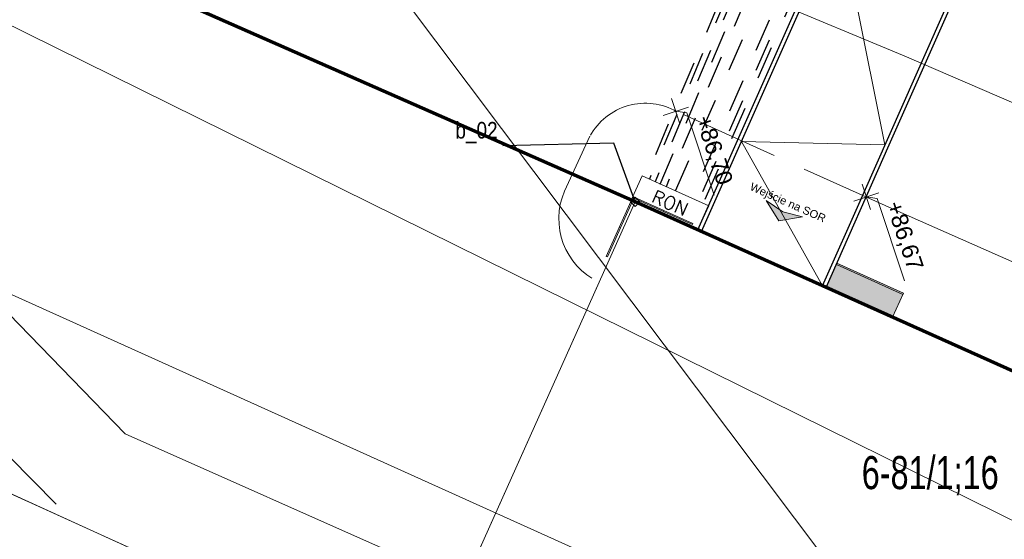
# Model space of a CAD drawing. Header units: metres. Extents: x -1013 to 1493500, y -5789517 to 1032.
# Tile 27 of 66: x -13.9 to 0.95, y -25.27 to -17.43. Entities that reach past the tile are written whole.
import ezdxf
from ezdxf.xclip import XClip

# ---------------------------------------------------------------- set-up
doc = ezdxf.new("R2010")
doc.units = ezdxf.units.M
doc.header["$MEASUREMENT"] = 0
doc.header["$XCLIPFRAME"] = 0
for name, pattern in [('2_KTCR02', [1.5, 1, -0.5]), ('2_KTJZ01', [2, 1.5, -0.5]), ('GUZ', [1, 0.5, -0.5])]:
    doc.linetypes.add(name, pattern=pattern)
for name, color, linetype, lineweight in [('130-Z Teren1', 7, 'Continuous', 13), ('130-Z Teren85', 1, 'Continuous', 25), ('130-Z Teren94', 9, 'Continuous', 13), ('703-L Płaszczyzny podejścia 2D3', 152, 'Continuous', 30), ('708-L Opisy_ numeracja obiektów85', 1, 'Continuous', 25), ('709-L Rzędne terenu25', 5, 'Continuous', 13), ('709-L Rzędne terenu85', 1, 'Continuous', 25), ('711-L Wymiary opisy1', 7, 'Continuous', 13), ('711-L Wymiary opisy85', 1, 'Continuous', 25), ('713-L Obiekty-budynki1', 7, 'Continuous', 13), ('719-L Wyposażenie lądowiska1', 7, 'Continuous', 13), ('719-L Wyposażenie lądowiska85', 1, 'Continuous', 25), ('720-L Oznakowanie lądowiska1', 7, 'Continuous', 13), ('720-L Oznakowanie lądowiska176', 203, 'Continuous', 25), ('722-L Obiekty_Latarnie_ słupy_ anteny1', 7, 'Continuous', 13), ('798-L Zakres inwestycji9', 142, 'Continuous', 70), ('ex_02_DXF_MZ_500_4_Dzialki7', 9, 'Continuous', 18), ('ex_02_DXF_MZ_500_4_EGBB_L_07', 9, 'Continuous', 18), ('ex_02_DXF_MZ_500_4_EGBB_L_17', 9, 'Continuous', 18), ('ex_02_DXF_MZ_500_4_EGBC_L_07', 9, 'Continuous', 18), ('ex_02_DXF_MZ_500_4_K1_EGIB_T_17', 9, 'Continuous', 18), ('ex_02_DXF_MZ_500_4_KTCR_L_17', 9, 'Continuous', 18), ('ex_02_DXF_MZ_500_4_KTJZ_L_07', 9, 'Continuous', 18), ('ex_02_DXF_MZ_500_4_KTKR_L_07', 9, 'Continuous', 18), ('ex_02_DXF_MZ_500_4_SUPE_D_L_31', 9, 'Continuous', 18), ('ex_02_DXF_MZ_500_4_SUPK_D_L_434', 9, 'Continuous', 18)]:
    doc.layers.add(name, color=color, linetype=linetype, lineweight=lineweight)
for name, color, linetype in [('700-L Mapa 1_100 dwg', 7, 'Continuous'), ('711-L Wymiary opisy', 7, 'Continuous'), ('EL-INST_EL', 1, 'GUZ'), ('EL-INST_TEL', 6, 'GUZ')]:
    doc.layers.add(name, color=color, linetype=linetype)
doc.layers.get('700-L Mapa 1_100 dwg').off()
doc.styles.add('STYL_AUTOMATYCZNY_1', font='Arial.ttf')
doc.styles.add('STYL_AUTOMATYCZNY_2', font='Arial.ttf')
doc.styles.add('STYL_AUTOMATYCZNY_3', font='Arial Narrow.ttf')
doc.styles.add('STYL_AUTOMATYCZNY_4', font='Arial.ttf', dxfattribs={"width": 0.7})
doc.linetypes.add('Linia z krzyżyków', pattern='A,0,[1,88_A.L.03 Sytuacja 1_1001.Shx,S=0.015873,R=0,X=0,Y=0],-2,0', length=2)
doc.dimstyles.new('STYL_AUTOMATYCZNY__1', dxfattribs={"dimtxt": 0.25, "dimasz": 0.095, "dimexe": 0.18, "dimexo": 0.3, "dimgap": 0, "dimtad": 1, "dimzin": 0, "dimdsep": 46, "dimtxsty": 'STYL_AUTOMATYCZNY_2', "dimblk": 'ARROWHEAD_2', "dimblk1": 'ARROWHEAD_2', "dimblk2": 'ARROWHEAD_2', "dimcen": 0.09, "dimclrd": 7, "dimclre": 7, "dimclrt": 1, "dimazin": 0, "dimtfac": 1, "dimtdec": 4, "dimtmove": 0, "dimatfit": 3, "dimfxl": 1, "dimtolj": 1, "dimtzin": 0, "dimarcsym": 0})
doc.dimstyles.new('STYL_AUTOMATYCZNY__4', dxfattribs={"dimtxt": 0.18, "dimasz": 0.0912, "dimexe": 0.18, "dimexo": 0.0625, "dimgap": 0, "dimtad": 0, "dimtih": 1, "dimtoh": 1, "dimdec": 4, "dimzin": 0, "dimdsep": 46, "dimcen": 0.09, "dimadec": 0, "dimazin": 0, "dimtfac": 1, "dimtdec": 4, "dimtmove": 0, "dimatfit": 3, "dimldrblk": 'ARROWHEAD_7', "dimfxl": 1, "dimtolj": 1, "dimtzin": 0, "dimarcsym": 0})
pattern_1 = [(0, (0, 0), (0, 0.1732051), [0, -0.1]), (0, (0.05, 0.0866), (0, 0.1732051), [0, -0.1])]

# ---------------------------------------------------------------- blocks, each defined once
blk = doc.blocks.new('*D21')
at = {"layer": '711-L Wymiary opisy1', "color": 7, "linetype": 'Continuous', "lineweight": 13, "transparency": 16777216}
for p, q in [((-18.878, -7.417), (-1.23, -15.237)), ((-1.268, -15.323), (-0.76, -14.176)), ((0.561, -16.133), (1.069, -14.986)), ((-1.171, -15.194), (-1.288, -15.279)), ((-1.23, -15.237), (0.599, -16.047)), ((0.657, -16.005), (0.541, -16.09)), ((0.599, -16.047), (11.567, -20.907))]:
    blk.add_line(p, q, dxfattribs=at)
at = {"layer": '711-L Wymiary opisy85', "color": 1, "lineweight": 25, "transparency": 16777216, "insert": (-0.6, -15.461), "char_height": 0.25, "attachment_point": 7, "rotation": 336.1008, "style": 'STYL_AUTOMATYCZNY_2'}
blk.add_mtext('\\A1;{\\pql;\\fArial|b0|i0|c238|p0;\\W1.000000;2,00}', dxfattribs=at)
blk = doc.blocks.new('ARROWHEAD_2')
at = {"color": 0, "linetype": 'Continuous', "lineweight": 0}
for p, q in [((0, 0), (-1, 0)), ((-0.38, -0.66), (0.38, 0.66))]:
    blk.add_line(p, q, dxfattribs=at)
blk = doc.blocks.new('*D22')
at = {"layer": '711-L Wymiary opisy1', "color": 7, "linetype": 'Continuous', "lineweight": 13, "transparency": 16777216}
for p, q in [((0.657, -16.005), (0.541, -16.09)), ((0.599, -16.047), (11.567, -20.907)), ((11.529, -20.993), (12.037, -19.847)), ((11.509, -20.95), (11.625, -20.865)), ((11.567, -20.907), (11.623, -20.932))]:
    blk.add_line(p, q, dxfattribs=at)
at = {"layer": '711-L Wymiary opisy85', "color": 1, "lineweight": 25, "transparency": 16777216, "insert": (5.711, -18.258), "char_height": 0.25, "attachment_point": 7, "rotation": 336.1008, "style": 'STYL_AUTOMATYCZNY_2'}
blk.add_mtext('\\A1;{\\pql;\\fArial|b0|i0|c238|p0;\\W1.000000;12,00}', dxfattribs=at)
blk = doc.blocks.new('ARROWHEAD_7')
at = {"color": 0, "linetype": 'Continuous', "lineweight": 0}
for p, q in [((0, 0), (-1, 0)), ((-0.25, 0), (0.25, 0)), ((0, -0.25), (0, 0.25))]:
    blk.add_line(p, q, dxfattribs=at)
blk.add_circle((0, 0), 0.25, dxfattribs=at)
blk = doc.blocks.new('Rysunek_1_4', base_point=(-51.91, -72.413))
at = {"layer": 'ex_02_DXF_MZ_500_4_Dzialki7', "color": 9, "linetype": 'Continuous', "lineweight": 18}
blk.add_line((-30.9, 13.243), (13.78, -46.247), dxfattribs=at)
at = {"layer": 'ex_02_DXF_MZ_500_4_EGBB_L_07', "color": 9, "linetype": 'Continuous', "lineweight": 18}
for p, q in [((-7.85, -27.397), (-4.62, -20.177)), ((-4.62, -20.177), (8.59, -26.107))]:
    blk.add_line(p, q, dxfattribs=at)
at = {"layer": 'ex_02_DXF_MZ_500_4_EGBB_L_17', "color": 9, "linetype": 'Continuous', "lineweight": 18}
blk.add_line((-59.98, -3.697), (-7.85, -27.397), dxfattribs=at)
at = {"layer": 'ex_02_DXF_MZ_500_4_EGBC_L_07', "color": 9, "linetype": 'Continuous', "lineweight": 18}
blk.add_line((-59.98, -3.697), (-7.85, -27.397), dxfattribs=at)
at = {"layer": 'ex_02_DXF_MZ_500_4_KTCR_L_17', "color": 9, "linetype": '2_KTCR02', "lineweight": 18}
blk.add_line((-19.32, -18.687), (-13.01, -25.087), dxfattribs=at)
at = {"layer": 'ex_02_DXF_MZ_500_4_KTJZ_L_07', "color": 9, "linetype": '2_KTJZ01', "lineweight": 18}
for p, q in [((-0.7, -20.297), (-3.99, -18.817)), ((-5.685, -20.016), (-5.3, -19.187))]:
    blk.add_line(p, q, dxfattribs=at)
for centre, radius, start, end in [((-4.467, -19.633), 0.945, 59.6841, 151.8598), ((-4.71, -20.432), 1.06, 156.8954, 244.3167)]:
    blk.add_arc(centre, radius, start, end, dxfattribs=at)
at = {"layer": 'ex_02_DXF_MZ_500_4_KTKR_L_07', "color": 9, "linetype": 'Continuous', "lineweight": 18}
for p, q in [((-12.31, -23.677), (-18.32, -17.487)), ((-0.7, -20.297), (9.23, -24.697)), ((-7.21, -25.947), (-12.31, -23.677))]:
    blk.add_line(p, q, dxfattribs=at)
at = {"layer": 'ex_02_DXF_MZ_500_4_SUPE_D_L_31', "color": 9, "linetype": 'Continuous', "lineweight": 18}
for p, q in [((-0.527, -17.987), (-6.585, -15.46)), ((10.678, -22.849), (-0.527, -17.987))]:
    blk.add_line(p, q, dxfattribs=at)
at = {"layer": 'ex_02_DXF_MZ_500_4_SUPK_D_L_434', "color": 9, "linetype": 'Continuous', "lineweight": 18}
for p, q in [((-25.863, -11.665), (10.37, -29.587)), ((-33.867, -12.631), (4.257, -29.825))]:
    blk.add_line(p, q, dxfattribs=at)
at = {"layer": 'ex_02_DXF_MZ_500_4_K1_EGIB_T_17', "color": 9, "linetype": 'Continuous', "lineweight": 18, "insert": (-1.201, -24.014), "char_height": 0.5, "attachment_point": 1, "style": 'STYL_AUTOMATYCZNY_4'}
blk.add_mtext('\\A1;{\\pql;\\fArial|b0|i0|c238|p0;\\W0.700000;6-81/1;16}', dxfattribs=at)

msp = doc.modelspace()

# ---------------------------------------------------------------- hatches: boundary and pattern name
at = {"layer": '711-L Wymiary opisy1', "linetype": 'Continuous', "lineweight": 13}
msp.add_hatch(color=7, dxfattribs=at).paths.add_polyline_path([(-2.0943, -20.402), (-2.3888, -20.3262), (-2.6429, -20.1589), (-2.4496, -20.4633)])
at = {"layer": '719-L Wyposażenie lądowiska85', "linetype": 'Continuous', "lineweight": 35}
msp.add_hatch(color=12, dxfattribs=at).paths.add_polyline_path([(-0.5713, -21.556), (-1.5748, -21.1055), (-1.7386, -21.4704), (-0.7351, -21.9209)])
at = {"layer": '720-L Oznakowanie lądowiska176', "linetype": 'Continuous', "lineweight": 25}
h = msp.add_hatch(dxfattribs=at)
h.set_pattern_fill('TYNK_0001', color=203, style=0, pattern_type=2)
h.set_pattern_definition(pattern_1)
h.paths.add_polyline_path([(-4.8588, -20.5631), (-4.8405, -20.5713), (-4.6398, -20.1242), (-4.6581, -20.116)])
h = msp.add_hatch(dxfattribs=at)
h.set_pattern_fill('TYNK_0001', color=203, style=0, pattern_type=2)
h.set_pattern_definition(pattern_1)
h.paths.add_polyline_path([(-4.6316, -20.106), (-4.6398, -20.1242), (-4.1928, -20.3249), (-4.1846, -20.3067)])
h = msp.add_hatch(dxfattribs=at)
h.set_pattern_fill('TYNK_0001', color=203, style=0, pattern_type=2)
h.set_pattern_definition(pattern_1)
h.paths.add_polyline_path([(-4.1846, -20.3067), (-4.1928, -20.3249), (-3.7549, -20.5215), (-3.7467, -20.5032)])
h = msp.add_hatch(dxfattribs=at)
h.set_pattern_fill('TYNK_0001', color=203, style=0, pattern_type=2)
h.set_pattern_definition(pattern_1)
h.paths.add_polyline_path([(-5.0553, -21.001), (-5.0371, -21.0092), (-4.8405, -20.5713), (-4.8588, -20.5631)])

# ---------------------------------------------------------------- linework, layer by layer
at = {"layer": '130-Z Teren1', "color": 7, "linetype": 'Continuous', "lineweight": 13, "flags": 128}
msp.add_lwpolyline([(-0.638, -13.9019), (1.1905, -14.7122), (0.6299, -15.9773), (-0.8502, -19.3174), (-1.7934, -21.4459), (-3.618, -20.6268), (-3.0143, -19.2645), (-1.5342, -15.9244)], close=True, dxfattribs=at)
at = {"layer": '130-Z Teren85', "color": 1, "linetype": 'Continuous', "lineweight": 25}
for points in [[(-3.6727, -20.6023), (-0.6929, -13.8776)], [(-3.618, -20.6268), (-0.638, -13.9019)], [(-1.7386, -21.4704), (-0.7852, -19.3189), (1.2453, -14.7365)], [(-1.1858, -20.0748), (1.1905, -14.7122)], [(-1.7934, -21.4459), (-1.1865, -20.0763)]]:
    msp.add_lwpolyline(points, dxfattribs=at)
at = {"layer": '130-Z Teren94', "color": 9, "linetype": 'Continuous', "lineweight": 13}
for p, q in [((-1.5342, -15.9244), (-0.8502, -19.3174)), ((-3.0143, -19.2645), (-0.8502, -19.3174)), ((-3.0143, -19.2645), (-1.7934, -21.4459))]:
    msp.add_line(p, q, dxfattribs=at)
at = {"layer": '703-L Płaszczyzny podejścia 2D3', "color": 152, "linetype": 'Continuous', "lineweight": 30}
msp.add_circle((8.2273, 10.355), 1021.6593, dxfattribs=at)
at = {"layer": '709-L Rzędne terenu25', "color": 5, "linetype": 'Continuous', "lineweight": 13}
for p, q in [((-4.0688, -18.6199), (-3.9431, -18.9997)), ((-4.1958, -18.8726), (-3.8161, -18.747)), ((-4.006, -18.8098), (-3.84, -18.8339)), ((-3.84, -18.8339), (-3.4292, -20.0759)), ((-1.3223, -20.1653), (-0.9425, -20.0396)), ((-1.1952, -19.9126), (-1.0696, -20.2923)), ((-1.1324, -20.1025), (-0.9665, -20.1266)), ((-0.9665, -20.1266), (-0.5556, -21.3686))]:
    msp.add_line(p, q, dxfattribs=at)
at = {"layer": '711-L Wymiary opisy1', "color": 7, "linetype": 'Continuous', "lineweight": 13}
for p, q in [((-2.6429, -20.1589), (-2.4496, -20.4633)), ((-2.6429, -20.1589), (-2.3888, -20.3262)), ((-2.0943, -20.402), (-2.3888, -20.3262)), ((-2.0943, -20.402), (-2.4496, -20.4633))]:
    msp.add_line(p, q, dxfattribs=at)
at = {"layer": '713-L Obiekty-budynki1', "color": 7, "linetype": 'Continuous', "lineweight": 13, "flags": 128}
for points in [[(-82.3423, -53.0445), (-69.1797, -58.8771), (-54.6297, -26.2671), (-53.3297, -26.8171), (-51.9697, -23.6171), (-43.5997, -27.1671), (-30.2197, -33.7271), (-20.2767, -38.1212), (-20.0418, -37.6044), (-21.5444, -36.9214), (-17.9699, -29.0582), (-9.813, -32.7661), (-13.6224, -41.1461), (-10.4491, -42.5886), (-4.2797, -29.0171), (-59.9797, -3.6971)], [(-7.8497, -27.3971), (-4.6197, -20.1771), (8.5903, -26.1071), (2.4803, -39.7571), (-0.7143, -38.3272), (-3.6497, -44.9171), (-5.8884, -43.9199), (-5.8197, -43.7671), (-10.1279, -41.8829), (-4.2797, -29.0171)]]:
    msp.add_lwpolyline(points, close=True, dxfattribs=at)
at = {"layer": '719-L Wyposażenie lądowiska1', "color": 7, "linetype": 'Continuous', "lineweight": 13}
msp.add_line((-0.5795, -21.5743), (-1.583, -21.1238), dxfattribs=at)
at = {"layer": '719-L Wyposażenie lądowiska1', "color": 7, "linetype": 'Continuous', "lineweight": 13, "flags": 128}
for points in [[(-3.5089, -20.2373), (-4.5124, -19.7868), (-4.6762, -20.1517), (-3.6727, -20.6022)], [(-0.5713, -21.556), (-1.5748, -21.1055), (-1.7386, -21.4704), (-0.7351, -21.9209)]]:
    msp.add_lwpolyline(points, close=True, dxfattribs=at)
at = {"layer": '720-L Oznakowanie lądowiska1', "color": 7, "linetype": 'Continuous', "lineweight": 13, "flags": 128}
for points in [[(-4.8588, -20.5631), (-4.8405, -20.5713), (-4.6398, -20.1242), (-4.6581, -20.116)], [(-4.6316, -20.106), (-4.6398, -20.1242), (-4.1928, -20.3249), (-4.1846, -20.3067)], [(-4.1846, -20.3067), (-4.1928, -20.3249), (-3.7549, -20.5215), (-3.7467, -20.5032)], [(-5.0553, -21.001), (-5.0371, -21.0092), (-4.8405, -20.5713), (-4.8588, -20.5631)]]:
    msp.add_lwpolyline(points, close=True, dxfattribs=at)
at = {"layer": '722-L Obiekty_Latarnie_ słupy_ anteny1', "color": 7, "linetype": 'Continuous', "lineweight": 13, "flags": 128}
msp.add_lwpolyline([(-4.6197, -20.2478), (-4.549, -20.1771), (-4.6197, -20.1064), (-4.6904, -20.1771)], close=True, dxfattribs=at)
at = {"layer": '798-L Zakres inwestycji9', "color": 142, "linetype": 'Linia z krzyżyków', "lineweight": 70}
msp.add_lwpolyline([(-11.8075, 31.551), (35.1463, 11.302), (17.379, -29.8973), (8.5903, -26.1071), (-4.6197, -20.1771), (-29.4088, -9.2634)], close=True, dxfattribs=at)
at = {"layer": 'EL-INST_EL', "linetype": 'GUZ'}
for p, q in [((1.6277, -5.1504), (-4.4538, -19.8131)), ((2.57, -5.5035), (-3.7644, -20.1269)), ((-0.1924, -10.6295), (-4.153, -19.9505)), ((-0.7699, -11.4426), (-4.3176, -19.8754)), ((-0.1809, -12.2444), (-3.667, -20.1648))]:
    msp.add_line(p, q, dxfattribs=at)
at = {"layer": 'EL-INST_EL'}
for p, q in [((-4.24, -19.9091), (-0.5738, -11.2427)), ((-4.0107, -20.0121), (-0.4363, -11.9224))]:
    msp.add_line(p, q, dxfattribs=at)
at = {"layer": 'EL-INST_TEL', "linetype": 'GUZ'}
for p, q in [((-0.8734, -11.493), (-4.4038, -19.8364)), ((-0.1664, -12.3507), (-3.5912, -20.2004))]:
    msp.add_line(p, q, dxfattribs=at)

# ---------------------------------------------------------------- block references
at = {"layer": '700-L Mapa 1_100 dwg', "color": 52, "linetype": 'Continuous', "lineweight": 25}
ref = msp.add_blockref('Rysunek_1_4', (-51.9097, -72.4133), dxfattribs=at)
XClip(ref).set_block_clipping_path([(-454.4097296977, -337.82710067), (350.5902703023, 193.0005136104)])

# ---------------------------------------------------------------- texts
at = {"layer": '708-L Opisy_ numeracja obiektów85', "color": 1, "linetype": 'Continuous', "lineweight": 25, "insert": (-7.3303, -19.2939), "char_height": 0.25, "attachment_point": 7, "style": 'STYL_AUTOMATYCZNY_3'}
msp.add_mtext('\\A1;{\\pql;\\fArial Narrow|b0|i0|c238|p0;\\W1.000000;b_02}', dxfattribs=at)
at = {"layer": '709-L Rzędne terenu85', "color": 1, "lineweight": 25, "char_height": 0.25, "attachment_point": 7, "rotation": 288.30243, "style": 'STYL_AUTOMATYCZNY_2'}
for s, insert in [('\\A1;{\\pql;\\fArial|b0|i0|c238|p0;\\W1.000000;+86,70}', (-3.7533, -18.9369)), ('\\A1;{\\pql;\\fArial|b0|i0|c238|p0;\\W1.000000;+86,67}', (-0.8797, -20.2295))]:
    msp.add_mtext(s, dxfattribs=dict(at, insert=insert))
at = {"layer": '711-L Wymiary opisy1', "color": 7, "lineweight": 13, "insert": (-2.8828, -19.9546), "char_height": 0.12, "attachment_point": 4, "rotation": 336.10081, "style": 'STYL_AUTOMATYCZNY_1'}
msp.add_mtext('\\A1;{\\pql;\\fArial|b0|i0|c238|p0;\\W1.000000;Wejście na SOR}', dxfattribs=at)
at = {"layer": 'EL-INST_EL', "linetype": 'GUZ', "insert": (-4.0926, -20.1945), "char_height": 0.2, "attachment_point": 5, "rotation": 336.22816}
msp.add_mtext('{\\Fsimplex|c238;\\C0;RON}', dxfattribs=at)

# ---------------------------------------------------------------- dimensions: what is measured, and where the dimension line sits
at = {"layer": '711-L Wymiary opisy', "color": 7, "linetype": 'Continuous', "lineweight": 13}
for base, p1, p2, picture, middle in [((0.5989, -16.0471), (-0.638, -13.9019), (1.1905, -14.7122), '*D21', (-0.2536, -15.4779)), ((11.567, -20.9073), (1.1905, -14.7122), (12.1585, -19.5724), '*D22', (6.1445, -18.3131))]:
    dim = msp.add_linear_dim(base=base, p1=p1, p2=p2, angle=336.10081, dimstyle='STYL_AUTOMATYCZNY__1', dxfattribs=at)
    dim.commit()
    dim.dimension.update_dxf_attribs({"geometry": picture, "text_midpoint": middle, "dimtype": 160, "text_rotation": 336.10081})

# ---------------------------------------------------------------- leaders
at = {"layer": '708-L Opisy_ numeracja obiektów85', "color": 1, "linetype": 'Continuous', "lineweight": 25, "annotation_type": 0, "has_hookline": 1, "hookline_direction": 1, "text_width": 0.6037}
msp.add_leader([(-4.6197, -20.1771), (-4.9423, -19.2939), (-6.6144, -19.3306)], dimstyle='STYL_AUTOMATYCZNY__4', dxfattribs=at)

doc.saveas('drawing.dxf')
